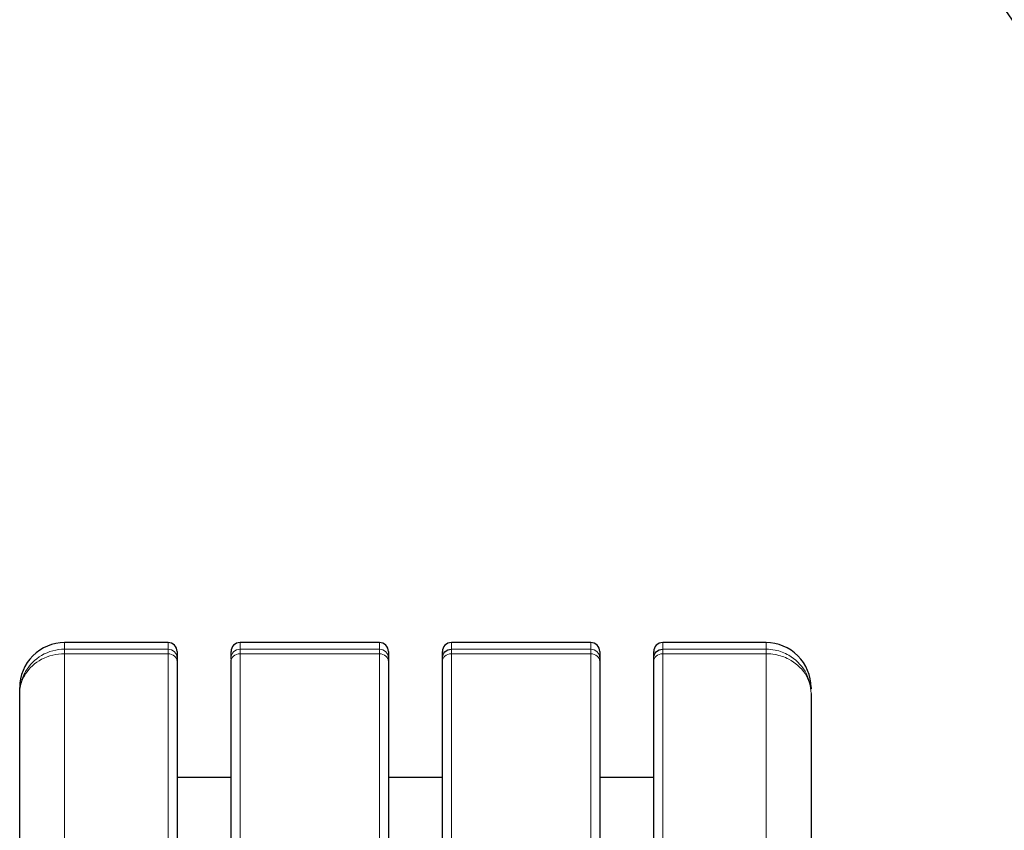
# Model space of a CAD drawing. Header units: millimetres. Extents: x 18 to 610, y -123 to 280.
# Tile 54 of 81: x 360 to 415, y 9 to 54. Entities that reach past the tile are written whole.
import ezdxf

# ---------------------------------------------------------------- set-up
doc = ezdxf.new("R2010")
doc.units = ezdxf.units.MM
doc.linetypes.add('SOLID', pattern=[0])
doc.styles.add('Arial', font='Arial.ttf', dxfattribs={"height": 7})
doc.dimstyles.get("Standard").update_dxf_attribs({"dimtxt": 5, "dimasz": 5, "dimexe": 0.18, "dimexo": 0.0625, "dimgap": 0.09, "dimtad": 0, "dimtih": 1, "dimtoh": 1, "dimdec": 4, "dimzin": 0, "dimdsep": 46, "dimtxsty": 'Arial', "dimcen": 0.09, "dimadec": 0, "dimazin": 0, "dimtfac": 1, "dimtdec": 4, "dimtofl": 0, "dimtmove": 0, "dimatfit": 3, "dimfxl": 0, "dimtolj": 1, "dimtzin": 0, "dimarcsym": 0})

# ---------------------------------------------------------------- blocks, each defined once
blk = doc.blocks.new('*D6')
at = {"color": 0, "lineweight": -2}
for p, q in [((510.893, -85.872), (411.559, 59.025)), ((437.289, 21.493), (506.935, -80.098))]:
    blk.add_line(p, q, dxfattribs=at)
at = {"color": 0}
blk.add_solid([(505.973, -80.758), (507.897, -79.438), (510.893, -85.872)], dxfattribs=at)
at = {"layer": 'Defpoints', "color": 0}
for p in [(437.289, 21.493), (510.893, -85.872)]:
    blk.add_point(p, dxfattribs=at)
at = {"color": 0, "lineweight": 9, "insert": (428.334, 47.407), "char_height": 7, "attachment_point": 5, "rotation": 304.4325, "style": 'Arial'}
blk.add_mtext('\\A1;Ø130.2', dxfattribs=at)
blk = doc.blocks.new('BlockOfViews_4')
at = {"linetype": 'SOLID', "lineweight": 30}
for p, q in [((368.091, 19.311, -40.467), (362.341, 19.311, -40.467)), ((379.841, 19.311, -40.467), (372.091, 19.311, -40.467)), ((391.591, 19.311, -40.467), (383.841, 19.311, -40.467)), ((401.341, 19.311, -40.467), (395.591, 19.311, -40.467)), ((368.591, 18.261, -33.849), (368.591, -1.233, -0.085)), ((371.591, -1.233, -0.085), (371.591, 18.261, -33.849)), ((380.341, 18.261, -33.849), (380.341, -1.233, -0.085)), ((383.341, -1.233, -0.085), (383.341, 18.261, -33.849)), ((392.091, 18.261, -33.849), (392.091, -1.233, -0.085)), ((395.091, -1.233, -0.085), (395.091, 18.261, -33.849)), ((359.841, -2.913, -1.174), (359.841, 16.477, -34.76)), ((403.841, 16.477, -34.76), (403.841, -2.913, -1.174)), ((371.591, 11.805, -41.194), (368.591, 11.805, -41.194)), ((383.341, 11.805, -41.194), (380.341, 11.805, -41.194)), ((395.091, 11.805, -41.194), (392.091, 11.805, -41.194))]:
    blk.add_line(p, q, dxfattribs=at)
at = {"color": 196, "linetype": 'SOLID', "lineweight": 9}
for p, q in [((362.341, 18.948, -34.362), (368.091, 18.948, -34.362)), ((362.341, 18.694, -33.599), (362.341, -0.8, 0.165)), ((362.341, 18.694, -33.599), (368.091, 18.694, -33.599)), ((368.091, -0.8, 0.165), (368.091, 18.694, -33.599)), ((372.091, 18.948, -34.362), (379.841, 18.948, -34.362)), ((372.091, 18.694, -33.599), (372.091, -0.8, 0.165)), ((372.091, 18.694, -33.599), (379.841, 18.694, -33.599)), ((379.841, -0.8, 0.165), (379.841, 18.694, -33.599)), ((391.591, 18.948, -34.362), (383.841, 18.948, -34.362)), ((391.591, 18.694, -33.599), (383.841, 18.694, -33.599)), ((383.841, 18.694, -33.599), (383.841, -0.8, 0.165)), ((391.591, -0.8, 0.165), (391.591, 18.694, -33.599)), ((401.341, 18.948, -34.362), (395.591, 18.948, -34.362)), ((395.591, 18.694, -33.599), (395.591, -0.8, 0.165)), ((401.341, 18.694, -33.599), (395.591, 18.694, -33.599)), ((401.341, -0.8, 0.165), (401.341, 18.694, -33.599))]:
    blk.add_line(p, q, dxfattribs=at)
at = {"linetype": 'SOLID', "lineweight": 30}
for centre, radius, start, end in [((474.091, -32.189, -7.767), 65.4, 48.54992, 318.36116), ((474.091, -32.189, 10.233), 65.086, 48.87291, 318.68174), ((362.341, 16.811, -40.467), 2.5, 89.9991, 180.0009), ((368.091, 18.811, -40.467), 0.5, 359.9997, 90.0003), ((372.091, 18.811, -40.467), 0.5, 89.9967, 180.0033), ((379.841, 18.811, -40.467), 0.5, 359.9997, 90.0003), ((383.841, 18.811, -40.467), 0.5, 89.9967, 180.0033), ((391.591, 18.811, -40.467), 0.5, 359.9997, 90.0003), ((395.591, 18.811, -40.467), 0.5, 89.9967, 180.0033), ((401.341, 16.811, -40.467), 2.5, 359.9999, 90.0001)]:
    blk.add_arc(centre, radius, start, end, dxfattribs=at)
at = {"color": 196, "linetype": 'SOLID', "lineweight": 9, "extrusion": (1, 0, 0)}
for centre, radius, start, end in [((-32.189, -40.467, 362.341), 51.5, 0, 6.8082), ((-32.189, -40.467, 372.091), 51.5, 0, 6.8082), ((-32.189, -40.467, 383.841), 51.5, 0, 6.8082), ((-32.189, -40.467, 395.591), 51.5, 0, 6.8082), ((16.962, -34.599, 372.091), 2, 6.8082, 30), ((16.962, -34.599, 383.841), 2, 6.8082, 30), ((16.962, -34.599, 395.591), 2, 6.8082, 30)]:
    blk.add_arc(centre, radius, start, end, dxfattribs=at)
at = {"color": 196, "linetype": 'SOLID', "lineweight": 9, "extrusion": (-1, 0, 0)}
for centre, radius, start, end in [((32.189, -40.467, -368.091), 51.5, 173.1918, 180), ((32.189, -40.467, -379.841), 51.5, 173.1918, 180), ((32.189, -40.467, -391.591), 51.5, 173.1918, 180), ((32.189, -40.467, -401.341), 51.5, 173.1918, 180), ((-16.962, -34.599, -368.091), 2, 150, 173.1918), ((-16.962, -34.599, -379.841), 2, 150, 173.1918), ((-16.962, -34.599, -391.591), 2, 150, 173.1918)]:
    blk.add_arc(centre, radius, start, end, dxfattribs=at)
at = {"color": 196, "linetype": 'SOLID', "lineweight": 9, "extrusion": (1, -1.03237e-13, -3.43507e-14)}
blk.add_arc((16.962, -34.599, 362.341), 2, 6.8082, 30, dxfattribs=at)
at = {"color": 196, "linetype": 'SOLID', "lineweight": 9, "extrusion": (0, 0.118547, -0.992948)}
for centre in [(-368.091, 14.241, 36.366), (-379.841, 14.241, 36.366)]:
    blk.add_arc(centre, 0.5, 90, 180, dxfattribs=at)
at = {"color": 196, "linetype": 'SOLID', "lineweight": 9, "extrusion": (9.23022e-15, 0.5, -0.866025)}
blk.add_arc((-368.091, -1.11, 38.444), 0.5, 90, 180, dxfattribs=at)
at = {"linetype": 'SOLID', "lineweight": 30, "extrusion": (1, 0, 0)}
for centre, radius, start, end in [((-32.189, -40.467, 368.591), 51, 359.5588, 6.8082), ((-32.189, -40.467, 380.341), 51, 359.5588, 6.8082), ((-32.189, -40.467, 392.091), 51, 359.5588, 6.8082), ((16.962, -34.599, 368.591), 1.5, 6.8082, 18.4041), ((16.962, -34.599, 368.591), 1.5, 20.4041, 30), ((16.962, -34.599, 380.341), 1.5, 6.8082, 18.4041), ((16.962, -34.599, 380.341), 1.5, 20.4041, 30), ((16.962, -34.599, 392.091), 1.5, 6.8082, 18.4041), ((16.962, -34.599, 392.091), 1.5, 20.4041, 30), ((-32.189, -40.467, 403.841), 49, 359.55, 3.15)]:
    blk.add_arc(centre, radius, start, end, dxfattribs=at)
at = {"color": 196, "linetype": 'SOLID', "lineweight": 9, "extrusion": (0, -0.118547, 0.992948)}
for centre, start, end in [((372.091, 14.241, -36.366), 90, 180), ((391.591, 14.241, -36.366), 0, 90)]:
    blk.add_arc(centre, 0.5, start, end, dxfattribs=at)
at = {"linetype": 'SOLID', "lineweight": 30, "extrusion": (-1, 0, 0)}
for centre, radius, start, end in [((32.189, -40.467, -371.591), 51, 173.1918, 180.4412), ((32.189, -40.467, -383.341), 51, 173.1918, 180.4412), ((32.189, -40.467, -395.091), 51, 173.1918, 180.4412), ((-16.962, -34.599, -371.591), 1.5, 163.5959, 173.1918), ((-16.962, -34.599, -371.591), 1.5, 150, 159.5959), ((-16.962, -34.599, -383.341), 1.5, 150, 173.1918), ((-16.962, -34.599, -395.091), 1.5, 150, 173.1918), ((32.189, -40.467, -359.841), 49, 173.3114, 180.45)]:
    blk.add_arc(centre, radius, start, end, dxfattribs=at)
at = {"color": 196, "linetype": 'SOLID', "lineweight": 9, "extrusion": (0, -0.5, 0.866025)}
for centre, start, end in [((372.091, -1.11, -38.444), 90, 180), ((391.591, -1.11, -38.444), 0, 90)]:
    blk.add_arc(centre, 0.5, start, end, dxfattribs=at)
at = {"color": 196, "linetype": 'SOLID', "lineweight": 9, "extrusion": (0, 0.5, -0.866025)}
for centre, start, end in [((-379.841, -1.11, 38.444), 90, 180), ((-383.841, -1.11, 38.444), 0, 90), ((-395.591, -1.11, 38.444), 0, 90)]:
    blk.add_arc(centre, 0.5, start, end, dxfattribs=at)
at = {"linetype": 'SOLID', "lineweight": 30, "extrusion": (0, 0.118547, -0.992948)}
for centre in [(-383.841, 14.241, 36.366), (-395.591, 14.241, 36.366)]:
    blk.add_arc(centre, 0.5, 0, 90, dxfattribs=at)
at = {"linetype": 'SOLID', "lineweight": 30, "extrusion": (0, -0.118547, -0.992948)}
for centre in [(383.841, -23.835, 43.998), (395.591, -23.835, 43.998)]:
    blk.add_arc(centre, 0.5, 258.198, 258.2239, dxfattribs=at)
at = {"color": 196, "linetype": 'SOLID', "lineweight": 9, "extrusion": (-1, -4.27782e-15, 3.58311e-14)}
blk.add_arc((-16.962, -34.599, -401.341), 2, 150, 173.1918, dxfattribs=at)
at = {"color": 196, "linetype": 'SOLID', "lineweight": 9}
for points, knots in [([(359.841, 16.477, -34.76), (359.841, 16.641, -34.734), (359.858, 16.805, -34.708), (359.943, 17.222, -34.641), (360.036, 17.47, -34.601), (360.381, 18.068, -34.505), (360.69, 18.381, -34.454), (361.447, 18.826, -34.382), (361.896, 18.948, -34.362), (362.341, 18.948, -34.362)], [-0.7896753, -0.7896753, -0.7896753, -0.7896753, -0.6884348, -0.6884348, -0.5264502, -0.5264502, -0.2672747, -0.2672747, 0, 0, 0, 0]), ([(362.341, 18.694, -33.599), (361.896, 18.694, -33.599), (361.447, 18.585, -33.656), (360.69, 18.186, -33.865), (360.381, 17.904, -34.013), (360.036, 17.368, -34.294), (359.943, 17.145, -34.41), (359.858, 16.771, -34.606), (359.841, 16.624, -34.683), (359.841, 16.477, -34.76)], [0, 0, 0, 0, 0.2672747, 0.2672747, 0.5264502, 0.5264502, 0.6884348, 0.6884348, 0.7896753, 0.7896753, 0.7896753, 0.7896753]), ([(401.341, 18.948, -34.362), (401.51, 18.948, -34.362), (401.68, 18.931, -34.365), (402.114, 18.842, -34.379), (402.368, 18.746, -34.395), (402.976, 18.395, -34.452), (403.289, 18.083, -34.502), (403.722, 17.345, -34.621), (403.838, 16.921, -34.689), (403.841, 16.49, -34.758), (403.841, 16.484, -34.759), (403.841, 16.477, -34.76)], [-0.7856497, -0.7856497, -0.7856497, -0.7856497, -0.6844093, -0.6844093, -0.5224246, -0.5224246, -0.2632492, -0.2632492, 0, 0, 0.0040255, 0.0040255, 0.0040255, 0.0040255]), ([(403.841, 16.477, -34.76), (403.841, 16.483, -34.757), (403.841, 16.489, -34.754), (403.838, 16.876, -34.551), (403.722, 17.256, -34.352), (403.289, 17.918, -34.005), (402.976, 18.197, -33.859), (402.368, 18.512, -33.694), (402.114, 18.599, -33.649), (401.68, 18.679, -33.607), (401.51, 18.694, -33.599), (401.341, 18.694, -33.599)], [-0.0040255, -0.0040255, -0.0040255, -0.0040255, 0, 0, 0.2632492, 0.2632492, 0.5224246, 0.5224246, 0.6844093, 0.6844093, 0.7856497, 0.7856497, 0.7856497, 0.7856497])]:
    blk.add_open_spline(points, degree=3, knots=knots, dxfattribs=at)

msp = doc.modelspace()

# ---------------------------------------------------------------- block references
msp.add_blockref('BlockOfViews_4', (0, 0))

# ---------------------------------------------------------------- dimensions: what is measured, and where the dimension line sits
at = {"lineweight": 9}
dim = msp.add_diameter_dim_2p(p1=(437.289, 21.493), p2=(510.893, -85.872), dimstyle='Standard', override={"dimtxt": 7, "dimasz": 7, "dimexe": 1.96, "dimexo": 0, "dimgap": 3.5, "dimtad": 1, "dimtih": 0, "dimtoh": 0, "dimdec": 1, "dimlfac": 1, "dimpost": '״<>', "dimse1": 0, "dimse2": 0, "dimtofl": 1}, dxfattribs=at)
dim.commit()
dim.dimension.update_dxf_attribs({"geometry": '*D6', "text_midpoint": (422.341, 43.298), "dimtype": 163})

doc.saveas('drawing.dxf')
